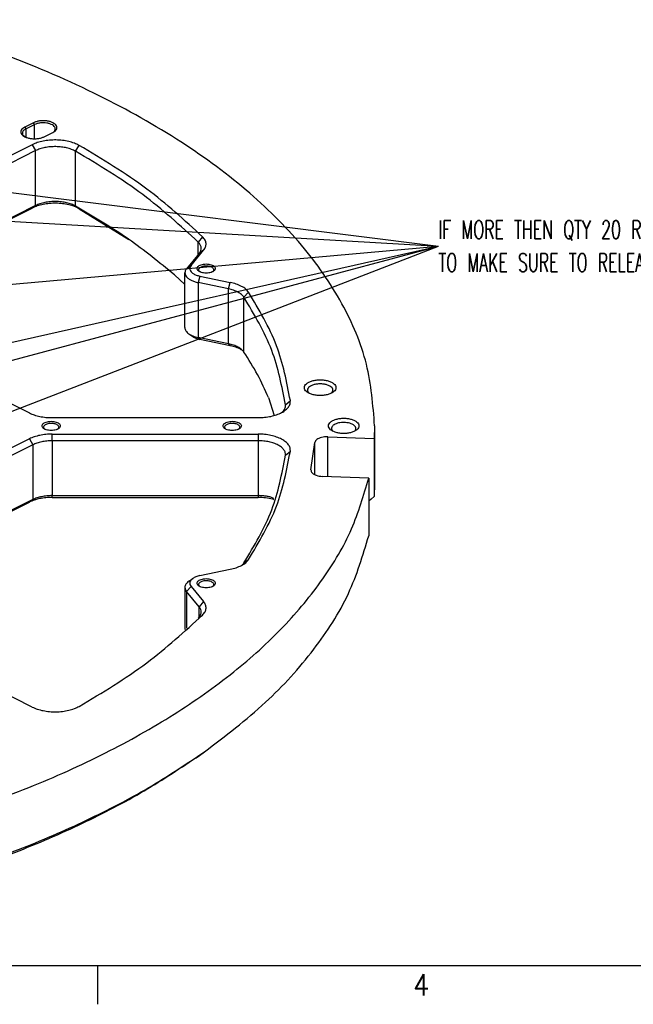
# Model space of a CAD drawing. Header units: inches. Extents: x -343 to 520, y -275 to 283.
# Tile 21 of 42: x -31 to 70, y -275 to -114. Entities that reach past the tile are written whole.
import ezdxf

# ---------------------------------------------------------------- set-up
doc = ezdxf.new("R2010")
doc.units = ezdxf.units.IN
doc.layers.add('1', color=7, linetype='Continuous')
doc.styles.add('CONVERTER_11', font='txt.shx', dxfattribs={"width": 0.9})
doc.styles.add('CONVERTER_12', font='txt.shx', dxfattribs={"width": 0.63})
doc.dimstyles.get("Standard").update_dxf_attribs({"dimtxt": 0.18, "dimasz": 0.18, "dimexe": 0.18, "dimexo": 0.0625, "dimgap": 0.09, "dimtad": 0, "dimtih": 1, "dimtoh": 1, "dimdec": 4, "dimzin": 0, "dimdsep": 46, "dimtxsty": 'Standard', "dimcen": 0.09, "dimadec": 0, "dimazin": 0, "dimtfac": 1, "dimtdec": 4, "dimtofl": 0, "dimtmove": 0, "dimatfit": 3, "dimfxl": 1, "dimtolj": 1, "dimtzin": 0, "dimarcsym": 0})

# ---------------------------------------------------------------- blocks, each defined once
blk = doc.blocks.new('probecard_stiffener_1__147', base_point=(-277.25, -266.58))
at = {"color": 7, "linetype": 'Continuous'}
for p, q in [((-28.51, -130.72), (-29.92, -131.43)), ((-29.74, -131.73), (-28.33, -131.03)), ((-26.74, -133.02), (-25.32, -132.31)), ((-29.91, -133.02), (-30.18, -132.82)), ((-28.71, -134.32), (-52.64, -146.29)), ((-28.15, -135.3), (-52.08, -147.27)), ((-28.15, -144.31), (-48.01, -154.24)), ((-47.94, -154.33), (-28.71, -144.72)), ((-21, -144.83), (-12.83, -149.91)), ((-2.62, -154.14), (-0.55, -151.64)), ((-1.29, -152.18), (-3.36, -154.68)), ((-1.25, -155.14), (-1.23, -155.16)), ((0.98, -155.16), (1.02, -155.12)), ((-5.34, -155.68), (-3.63, -157.27)), ((-3.63, -164.35), (-3.63, -155.35)), ((-1.16, -155.9), (3.83, -156.93)), ((3.53, -158), (-1.47, -156.96)), ((-2.98, -165.36), (-2.33, -165.83)), ((3.53, -167), (-1.47, -165.97)), ((3.83, -167.33), (-1.16, -166.29)), ((5.59, -167.92), (5.76, -168.02)), ((10.13, -175.84), (11.07, -178.78)), ((16.66, -175.04), (16.78, -175.14)), ((-33.35, -176.28), (-29.18, -178.36)), ((-25.44, -179.13), (8.41, -179.13)), ((12.37, -178.24), (12.38, -178.24)), ((-26.73, -180.97), (-26.71, -180.99)), ((-24.49, -180.99), (-24.45, -180.95)), ((3.02, -180.97), (3.04, -180.99)), ((5.26, -180.99), (5.3, -180.95)), ((27.55, -180.48), (27.49, -182.55)), ((27.55, -180.48), (27.55, -190.01)), ((-29.18, -182.61), (-34.54, -185.29)), ((-25.44, -181.83), (8.41, -181.83)), ((19.85, -182.29), (27.49, -182.55)), ((20.62, -181.3), (20.72, -181.38)), ((27.49, -182.55), (27.49, -192.08)), ((-28.62, -183.59), (-33.98, -186.27)), ((8.41, -182.93), (-25.44, -182.93)), ((17.09, -187.7), (17.72, -183.21)), ((26.59, -189.04), (18.94, -188.77)), ((26.59, -189.04), (26.59, -198.56)), ((27.55, -190.01), (27.49, -192.08)), ((-25.44, -191.93), (8.41, -191.93)), ((-25.44, -192.23), (8.41, -192.23)), ((10.77, -192.27), (11, -192.34)), ((27.49, -192.08), (26.99, -192.49)), ((-34.54, -195.68), (-29.18, -193)), ((-28.62, -192.59), (-33.98, -195.27)), ((10.81, -192.51), (10.94, -192.55)), ((26.99, -192.49), (26.59, -192.83)), ((5.77, -203.35), (5.77, -203.34)), ((-1.16, -205.07), (3.83, -204.03)), ((-2.98, -206), (-2.33, -205.54)), ((-2.62, -206.83), (-0.55, -209.33)), ((-1.25, -206.8), (-1.23, -206.82)), ((0.98, -206.82), (1.02, -206.78)), ((-3.63, -207.01), (-3.63, -213.92)), ((-1.29, -210.17), (-3.36, -207.68)), ((-28.71, -226.64), (-52.64, -214.68)), ((-1.23, -234.58), (-0.42, -234))]:
    blk.add_line(p, q, dxfattribs=at)
at = {"color": 1, "linetype": 'Continuous'}
for p, q in [((-28.33, -131.03), (-28.51, -130.72)), ((-29.92, -131.43), (-29.74, -131.73)), ((-29.74, -131.73), (-29.74, -133.08)), ((-28.33, -133.35), (-28.33, -131.03)), ((-28.71, -134.32), (-28.15, -135.3)), ((-28.15, -144.31), (-28.15, -135.3)), ((-21.6, -135.4), (-21, -134.44)), ((-21.6, -144.41), (-21.6, -135.4)), ((-28.15, -144.31), (-28.71, -144.72)), ((-21, -144.83), (-21.6, -144.41)), ((-0.71, -149.44), (-1.43, -150.31)), ((-1.43, -152.34), (-1.43, -150.31)), ((-0.55, -151.64), (-1.29, -152.18)), ((-3.36, -154.68), (-2.62, -154.14)), ((-1.16, -155.9), (-1.47, -156.96)), ((-1.47, -156.96), (-1.47, -165.97)), ((3.53, -158), (3.83, -156.93)), ((3.53, -167), (3.53, -158)), ((6.83, -158.54), (6.07, -159.36)), ((6.07, -168.37), (6.07, -159.36)), ((-1.16, -166.29), (-1.47, -165.97)), ((3.53, -167), (3.83, -167.33)), ((12.9, -177.04), (13.7, -176.33)), ((12.9, -177.28), (12.9, -177.04)), ((-29.18, -182.61), (-28.62, -183.59)), ((-25.44, -182.93), (-25.44, -181.83)), ((8.41, -181.83), (8.41, -182.93)), ((19.85, -188.8), (19.85, -182.29)), ((-28.62, -183.59), (-28.62, -192.59)), ((-25.44, -182.93), (-25.44, -191.93)), ((8.41, -182.93), (8.41, -191.93)), ((17.72, -188.47), (17.72, -183.21)), ((12.9, -185.31), (13.7, -184.64)), ((-25.44, -192.23), (-25.44, -191.93)), ((8.41, -191.93), (8.41, -192.23)), ((-28.62, -192.59), (-29.18, -193)), ((6.07, -202.99), (6.83, -202.42)), ((-3.36, -207.68), (-2.62, -206.83)), ((-3.36, -207.68), (-3.36, -213.7)), ((-0.55, -209.33), (-1.29, -210.17)), ((-1.43, -212.04), (-0.71, -211.53)), ((-1.29, -211.89), (-1.29, -210.17))]:
    blk.add_line(p, q, dxfattribs=at)
at = {"color": 7, "linetype": 'Continuous'}
for points, knots in [([(27.55, -180.48), (27.28, -177.07), (26.72, -170.08), (22.35, -159.95), (15.58, -150.29), (6.3, -141.23), (-5.23, -132.9), (-18.85, -125.44), (-34.28, -118.86), (-45.37, -115.52), (-51.09, -113.8)], [0, 0, 0, 0, 10.209693, 20.93481, 32.590174, 45.44424, 59.624999, 75.146521, 91.936058, 109.855768, 109.855768, 109.855768, 109.855768]), ([(-25.32, -132.31), (-25.2, -132.24), (-24.97, -132.11), (-24.73, -131.84), (-24.64, -131.52), (-24.73, -131.2), (-24.97, -130.92), (-25.34, -130.7), (-25.8, -130.52), (-26.34, -130.42), (-26.92, -130.38), (-27.49, -130.42), (-28.03, -130.52), (-28.35, -130.66), (-28.51, -130.72)], [0, 0, 0, 0, 0.426779, 0.779119, 1.080215, 1.38131, 1.733651, 2.16043, 2.65954, 3.213713, 3.797316, 4.380919, 4.935092, 5.434202, 5.434202, 5.434202, 5.434202]), ([(-25.07, -132.12), (-25.01, -132.03), (-24.9, -131.87), (-24.92, -131.56), (-25.1, -131.28), (-25.41, -131.06), (-25.82, -130.88), (-26.31, -130.77), (-26.84, -130.72), (-27.37, -130.75), (-27.88, -130.84), (-28.19, -130.97), (-28.33, -131.03)], [0, 0, 0, 0, 0.299083, 0.573266, 0.879977, 1.254902, 1.70319, 2.21059, 2.752251, 3.298322, 3.818354, 4.285577, 4.285577, 4.285577, 4.285577]), ([(-29.92, -131.43), (-30.05, -131.5), (-30.27, -131.63), (-30.52, -131.91), (-30.61, -132.22), (-30.52, -132.54), (-30.27, -132.82), (-29.91, -133.04), (-29.44, -133.22), (-28.9, -133.32), (-28.33, -133.36), (-27.76, -133.32), (-27.22, -133.22), (-26.89, -133.08), (-26.74, -133.02)], [0, 0, 0, 0, 0.426779, 0.779119, 1.080215, 1.38131, 1.733651, 2.16043, 2.65954, 3.213713, 3.797316, 4.380919, 4.935092, 5.434202, 5.434202, 5.434202, 5.434202]), ([(-29.74, -131.73), (-29.83, -131.78), (-29.99, -131.87), (-30.18, -132.04), (-30.3, -132.23), (-30.34, -132.44), (-30.3, -132.65), (-30.22, -132.76), (-30.18, -132.82)], [0, 0, 0, 0, 0.291252, 0.54433, 0.763748, 0.962587, 1.161427, 1.380845, 1.380845, 1.380845, 1.380845]), ([(-21, -134.44), (-21.26, -134.31), (-21.81, -134.04), (-22.74, -133.78), (-23.75, -133.6), (-24.81, -133.53), (-25.87, -133.57), (-26.9, -133.71), (-27.86, -133.95), (-28.44, -134.2), (-28.71, -134.32)], [0, 0, 0, 0, 0.873813, 1.839675, 2.873347, 3.944835, 5.021251, 6.06934, 7.057983, 7.960915, 7.960915, 7.960915, 7.960915]), ([(-21.6, -135.4), (-21.82, -135.29), (-22.29, -135.06), (-23.07, -134.83), (-23.93, -134.69), (-24.83, -134.63), (-25.74, -134.66), (-26.61, -134.78), (-27.42, -134.98), (-27.91, -135.2), (-28.15, -135.3)], [0, 0, 0, 0, 0.741917, 1.561988, 2.439634, 3.349388, 4.263326, 5.153213, 5.992627, 6.759268, 6.759268, 6.759268, 6.759268]), ([(-1.43, -150.31), (-4.38, -147.61), (-10.59, -141.95), (-17.82, -137.65), (-21.6, -135.4)], [0, 0, 0, 0, 11.984225, 25.14435, 25.14435, 25.14435, 25.14435]), ([(-0.71, -149.44), (-3.69, -146.73), (-9.93, -141.03), (-17.2, -136.7), (-21, -134.44)], [0, 0, 0, 0, 12.053699, 25.290114, 25.290114, 25.290114, 25.290114]), ([(-21.6, -144.41), (-21.82, -144.29), (-22.29, -144.06), (-23.07, -143.84), (-23.93, -143.69), (-24.83, -143.63), (-25.74, -143.67), (-26.61, -143.79), (-27.42, -143.99), (-27.91, -144.2), (-28.15, -144.31)], [0, 0, 0, 0, 0.741917, 1.561988, 2.439634, 3.349388, 4.263326, 5.153213, 5.992627, 6.759268, 6.759268, 6.759268, 6.759268]), ([(-21, -144.83), (-21.26, -144.7), (-21.81, -144.43), (-22.74, -144.17), (-23.75, -143.99), (-24.81, -143.92), (-25.87, -143.96), (-26.9, -144.11), (-27.86, -144.34), (-28.44, -144.6), (-28.71, -144.72)], [0, 0, 0, 0, 0.873813, 1.839675, 2.873347, 3.944835, 5.021251, 6.06934, 7.057983, 7.960915, 7.960915, 7.960915, 7.960915]), ([(-5.34, -155.68), (-7.81, -153.67), (-12.95, -149.5), (-18.65, -146.14), (-21.6, -144.41)], [0, 0, 0, 0, 9.555615, 19.812391, 19.812391, 19.812391, 19.812391]), ([(-1.29, -152.18), (-1.19, -152.03), (-0.99, -151.75), (-0.92, -151.23), (-1.07, -150.72), (-1.3, -150.46), (-1.43, -150.31)], [0, 0, 0, 0, 0.53504, 1.019541, 1.514722, 2.076651, 2.076651, 2.076651, 2.076651]), ([(-0.55, -151.64), (-0.43, -151.47), (-0.2, -151.14), (-0.11, -150.53), (-0.29, -149.93), (-0.56, -149.61), (-0.71, -149.44)], [0, 0, 0, 0, 0.630158, 1.200793, 1.784006, 2.445833, 2.445833, 2.445833, 2.445833]), ([(-3.36, -154.68), (-3.44, -154.78), (-3.58, -154.98), (-3.61, -155.23), (-3.63, -155.35)], [0, 0, 0, 0, 0.3839821, 0.7319515, 0.7319515, 0.7319515, 0.7319515]), ([(-2.62, -154.14), (-2.69, -154.25), (-2.84, -154.45), (-2.83, -154.85), (-2.62, -155.21), (-2.25, -155.51), (-1.75, -155.75), (-1.37, -155.85), (-1.16, -155.9)], [0, 0, 0, 0, 0.386212, 0.738633, 1.124845, 1.591053, 2.14828, 2.783615, 2.783615, 2.783615, 2.783615]), ([(1.37, -154.65), (1.36, -154.58), (1.33, -154.42), (1.12, -154.22), (0.84, -154.07), (0.49, -153.96), (0.08, -153.9), (-0.34, -153.9), (-0.74, -153.96), (-1.1, -154.07), (-1.38, -154.22), (-1.57, -154.42), (-1.65, -154.65), (-1.57, -154.89), (-1.38, -155.08), (-1.1, -155.24), (-0.74, -155.35), (-0.34, -155.41), (0.08, -155.41), (0.49, -155.35), (0.84, -155.24), (1.12, -155.08), (1.33, -154.89), (1.36, -154.73), (1.37, -154.65)], [0, 0, 0, 0, 0.219862, 0.48285, 0.805647, 1.182902, 1.596944, 2.023888, 2.43793, 2.815186, 3.137982, 3.400971, 3.620832, 3.840694, 4.103682, 4.426479, 4.803735, 5.217776, 5.644721, 6.058762, 6.436018, 6.758815, 7.021803, 7.241665, 7.241665, 7.241665, 7.241665]), ([(1.02, -155.12), (1.06, -155.06), (1.13, -154.96), (1.12, -154.75), (1, -154.58), (0.79, -154.43), (0.52, -154.32), (0.2, -154.26), (-0.15, -154.24), (-0.5, -154.26), (-0.81, -154.34), (-1.08, -154.45), (-1.27, -154.6), (-1.38, -154.78), (-1.38, -154.99), (-1.3, -155.09), (-1.25, -155.14)], [0, 0, 0, 0, 0.195366, 0.373371, 0.574024, 0.821357, 1.117637, 1.451761, 1.805553, 2.157801, 2.487515, 2.777254, 3.01736, 3.212727, 3.390731, 3.591385, 3.591385, 3.591385, 3.591385]), ([(-3.63, -155.35), (-3.61, -155.46), (-3.58, -155.71), (-3.36, -156.04), (-3.03, -156.34), (-2.59, -156.6), (-2.06, -156.82), (-1.67, -156.91), (-1.47, -156.96)], [0, 0, 0, 0, 0.347969, 0.73195, 1.174835, 1.684526, 2.25782, 2.88416, 2.88416, 2.88416, 2.88416]), ([(6.07, -159.36), (5.95, -159.21), (5.67, -158.88), (5.07, -158.51), (4.35, -158.2), (3.81, -158.06), (3.53, -158)], [0, 0, 0, 0, 0.592498, 1.285635, 2.077747, 2.952684, 2.952684, 2.952684, 2.952684]), ([(6.83, -158.54), (6.68, -158.36), (6.36, -157.97), (5.66, -157.54), (4.8, -157.17), (4.17, -157.01), (3.83, -156.93)], [0, 0, 0, 0, 0.697831, 1.514192, 2.447124, 3.477606, 3.477606, 3.477606, 3.477606]), ([(12.9, -177.04), (12.31, -174), (11.1, -167.7), (7.78, -162.2), (6.07, -159.36)], [0, 0, 0, 0, 9.231085, 19.083891, 19.083891, 19.083891, 19.083891]), ([(13.7, -176.33), (13.11, -173.26), (11.88, -166.93), (8.55, -161.4), (6.83, -158.54)], [0, 0, 0, 0, 9.284599, 19.194522, 19.194522, 19.194522, 19.194522]), ([(-3.63, -164.35), (-3.62, -164.44), (-3.6, -164.63), (-3.46, -164.9), (-3.26, -165.15), (-3.08, -165.29), (-2.98, -165.36)], [0, 0, 0, 0, 0.27138, 0.560733, 0.881569, 1.241391, 1.241391, 1.241391, 1.241391]), ([(-2.98, -165.36), (-2.88, -165.43), (-2.67, -165.57), (-2.3, -165.73), (-1.9, -165.87), (-1.61, -165.94), (-1.47, -165.97)], [0, 0, 0, 0, 0.365056, 0.76338, 1.191717, 1.645312, 1.645312, 1.645312, 1.645312]), ([(-2.33, -165.83), (-2.25, -165.88), (-2.09, -165.98), (-1.81, -166.11), (-1.49, -166.22), (-1.27, -166.27), (-1.16, -166.29)], [0, 0, 0, 0, 0.281615, 0.588893, 0.919325, 1.269241, 1.269241, 1.269241, 1.269241]), ([(6.07, -168.37), (5.95, -168.22), (5.67, -167.89), (5.07, -167.52), (4.35, -167.2), (3.81, -167.07), (3.53, -167)], [0, 0, 0, 0, 0.592498, 1.285635, 2.077747, 2.952684, 2.952684, 2.952684, 2.952684]), ([(5.59, -167.92), (5.32, -167.8), (4.75, -167.54), (4.15, -167.4), (3.83, -167.33)], [0, 0, 0, 0, 0.887, 1.85908, 1.85908, 1.85908, 1.85908]), ([(10.13, -175.84), (9.56, -174.57), (8.38, -171.98), (6.85, -169.59), (6.07, -168.37)], [0, 0, 0, 0, 4.179835, 8.509689, 8.509689, 8.509689, 8.509689]), ([(21.2, -174.21), (21.18, -174.09), (21.14, -173.84), (20.84, -173.52), (20.42, -173.26), (19.89, -173.06), (19.27, -172.94), (18.6, -172.89), (17.94, -172.94), (17.32, -173.06), (16.78, -173.26), (16.36, -173.52), (16.08, -173.84), (15.97, -174.21), (16.08, -174.58), (16.36, -174.9), (16.78, -175.16), (17.32, -175.36), (17.94, -175.48), (18.6, -175.52), (19.27, -175.48), (19.89, -175.36), (20.42, -175.16), (20.84, -174.9), (21.14, -174.58), (21.18, -174.33), (21.2, -174.21)], [0, 0, 0, 0, 0.347933, 0.755081, 1.248249, 1.824997, 2.465375, 3.139761, 3.814147, 4.454525, 5.031273, 5.524441, 5.931589, 6.279522, 6.627455, 7.034603, 7.52777, 8.104519, 8.744897, 9.419283, 10.093668, 10.734046, 11.310795, 11.803963, 12.211111, 12.559044, 12.559044, 12.559044, 12.559044]), ([(20.54, -175.04), (20.6, -174.95), (20.72, -174.78), (20.7, -174.44), (20.49, -174.15), (20.15, -173.91), (19.7, -173.73), (19.17, -173.62), (18.6, -173.58), (18.03, -173.62), (17.5, -173.73), (17.05, -173.91), (16.71, -174.15), (16.51, -174.44), (16.48, -174.78), (16.6, -174.95), (16.66, -175.04)], [0, 0, 0, 0, 0.319854, 0.61376, 0.945452, 1.352852, 1.839777, 2.388939, 2.971741, 3.554542, 4.103705, 4.590631, 4.998031, 5.329723, 5.623629, 5.943483, 5.943483, 5.943483, 5.943483]), ([(8.41, -179.13), (8.77, -179.12), (9.47, -179.1), (10.49, -178.94), (11.43, -178.68), (12.25, -178.34), (12.91, -177.92), (13.4, -177.43), (13.7, -176.89), (13.7, -176.51), (13.7, -176.33)], [0, 0, 0, 0, 1.074312, 2.115526, 3.093055, 3.98161, 4.76471, 5.439697, 6.02489, 6.565565, 6.565565, 6.565565, 6.565565]), ([(12.38, -178.24), (12.47, -178.14), (12.64, -177.97), (12.81, -177.67), (12.91, -177.36), (12.91, -177.15), (12.9, -177.04)], [0, 0, 0, 0, 0.378409, 0.72164, 1.040196, 1.349116, 1.349116, 1.349116, 1.349116]), ([(-29.18, -178.36), (-28.92, -178.48), (-28.36, -178.72), (-27.45, -178.95), (-26.46, -179.11), (-25.78, -179.12), (-25.44, -179.13)], [0, 0, 0, 0, 0.868131, 1.81659, 2.822204, 3.857436, 3.857436, 3.857436, 3.857436]), ([(24.97, -180.48), (24.95, -180.37), (24.91, -180.13), (24.62, -179.83), (24.22, -179.57), (23.7, -179.38), (23.11, -179.26), (22.47, -179.22), (21.83, -179.26), (21.24, -179.38), (20.72, -179.57), (20.31, -179.83), (20.04, -180.13), (19.94, -180.48), (20.04, -180.84), (20.31, -181.14), (20.72, -181.4), (21.24, -181.59), (21.83, -181.71), (22.47, -181.75), (23.11, -181.71), (23.7, -181.59), (24.22, -181.4), (24.62, -181.14), (24.91, -180.84), (24.95, -180.6), (24.97, -180.48)], [0, 0, 0, 0, 0.334551, 0.726039, 1.200239, 1.754805, 2.370553, 3.019001, 3.667449, 4.283197, 4.837763, 5.311962, 5.703451, 6.038002, 6.372553, 6.764041, 7.238241, 7.792807, 8.408555, 9.057003, 9.70545, 10.321198, 10.875764, 11.349964, 11.741453, 12.076003, 12.076003, 12.076003, 12.076003]), ([(-24.1, -180.48), (-24.11, -180.41), (-24.14, -180.25), (-24.35, -180.06), (-24.63, -179.9), (-24.99, -179.79), (-25.39, -179.73), (-25.81, -179.73), (-26.21, -179.79), (-26.57, -179.9), (-26.85, -180.06), (-27.05, -180.25), (-27.12, -180.48), (-27.05, -180.72), (-26.85, -180.91), (-26.57, -181.07), (-26.21, -181.18), (-25.81, -181.24), (-25.39, -181.24), (-24.99, -181.18), (-24.63, -181.07), (-24.35, -180.91), (-24.14, -180.72), (-24.11, -180.56), (-24.1, -180.48)], [0, 0, 0, 0, 0.219862, 0.48285, 0.805647, 1.182902, 1.596944, 2.023888, 2.43793, 2.815186, 3.137982, 3.400971, 3.620832, 3.840694, 4.103682, 4.426479, 4.803735, 5.217776, 5.644721, 6.058762, 6.436018, 6.758815, 7.021803, 7.241665, 7.241665, 7.241665, 7.241665]), ([(-24.45, -180.95), (-24.41, -180.89), (-24.34, -180.79), (-24.35, -180.58), (-24.48, -180.41), (-24.68, -180.26), (-24.96, -180.16), (-25.28, -180.09), (-25.63, -180.07), (-25.97, -180.1), (-26.29, -180.17), (-26.55, -180.28), (-26.75, -180.43), (-26.86, -180.61), (-26.85, -180.82), (-26.77, -180.92), (-26.73, -180.97)], [0, 0, 0, 0, 0.195366, 0.373371, 0.574024, 0.821357, 1.117637, 1.451761, 1.805553, 2.157801, 2.487515, 2.777254, 3.01736, 3.212727, 3.390731, 3.591385, 3.591385, 3.591385, 3.591385]), ([(5.65, -180.48), (5.64, -180.41), (5.61, -180.25), (5.4, -180.06), (5.12, -179.9), (4.76, -179.79), (4.36, -179.73), (3.94, -179.73), (3.54, -179.79), (3.18, -179.9), (2.9, -180.06), (2.7, -180.25), (2.63, -180.48), (2.7, -180.72), (2.9, -180.91), (3.18, -181.07), (3.54, -181.18), (3.94, -181.24), (4.36, -181.24), (4.76, -181.18), (5.12, -181.07), (5.4, -180.91), (5.61, -180.72), (5.64, -180.56), (5.65, -180.48)], [0, 0, 0, 0, 0.219862, 0.48285, 0.805647, 1.182902, 1.596944, 2.023888, 2.43793, 2.815186, 3.137982, 3.400971, 3.620832, 3.840694, 4.103682, 4.426479, 4.803735, 5.217776, 5.644721, 6.058762, 6.436018, 6.758815, 7.021803, 7.241665, 7.241665, 7.241665, 7.241665]), ([(5.3, -180.95), (5.34, -180.89), (5.41, -180.79), (5.4, -180.58), (5.27, -180.41), (5.07, -180.26), (4.79, -180.16), (4.47, -180.09), (4.12, -180.07), (3.78, -180.1), (3.46, -180.17), (3.2, -180.28), (3, -180.43), (2.89, -180.61), (2.9, -180.82), (2.98, -180.92), (3.02, -180.97)], [0, 0, 0, 0, 0.195366, 0.37337, 0.574024, 0.821357, 1.117637, 1.451761, 1.805553, 2.1578, 2.487514, 2.777253, 3.017359, 3.212725, 3.39073, 3.591383, 3.591383, 3.591383, 3.591383]), ([(23.24, -179.99), (23.08, -179.97), (22.78, -179.92), (22.31, -179.91), (21.86, -179.96), (21.44, -180.05), (21.07, -180.19), (20.77, -180.37), (20.56, -180.59), (20.46, -180.83), (20.48, -181.09), (20.57, -181.23), (20.62, -181.3)], [0, 0, 0, 0, 0.456975, 0.926853, 1.390245, 1.828405, 2.225269, 2.569944, 2.86032, 3.108453, 3.344071, 3.60383, 3.60383, 3.60383, 3.60383]), ([(24.32, -181.3), (24.37, -181.22), (24.48, -181.07), (24.47, -180.77), (24.32, -180.51), (24.05, -180.28), (23.67, -180.1), (23.39, -180.03), (23.24, -179.99)], [0, 0, 0, 0, 0.286082, 0.547134, 0.833217, 1.178555, 1.591314, 2.061931, 2.061931, 2.061931, 2.061931]), ([(-25.44, -181.83), (-25.78, -181.84), (-26.46, -181.86), (-27.45, -182.02), (-28.36, -182.25), (-28.92, -182.49), (-29.18, -182.61)], [0, 0, 0, 0, 1.035232, 2.040846, 2.989306, 3.857436, 3.857436, 3.857436, 3.857436]), ([(13.7, -184.64), (13.7, -184.46), (13.7, -184.08), (13.4, -183.54), (12.91, -183.05), (12.25, -182.63), (11.43, -182.29), (10.49, -182.03), (9.47, -181.87), (8.77, -181.84), (8.41, -181.83)], [0, 0, 0, 0, 0.540675, 1.125868, 1.800855, 2.583955, 3.47251, 4.450039, 5.491253, 6.565565, 6.565565, 6.565565, 6.565565]), ([(19.85, -182.29), (19.68, -182.29), (19.34, -182.29), (18.85, -182.37), (18.41, -182.51), (18.07, -182.7), (17.81, -182.93), (17.74, -183.12), (17.72, -183.21)], [0, 0, 0, 0, 0.521374, 1.02338, 1.481978, 1.879361, 2.209288, 2.485466, 2.485466, 2.485466, 2.485466]), ([(-25.44, -182.93), (-25.73, -182.94), (-26.31, -182.95), (-27.14, -183.08), (-27.92, -183.28), (-28.39, -183.49), (-28.62, -183.59)], [0, 0, 0, 0, 0.87897, 1.732794, 2.53809, 3.275182, 3.275182, 3.275182, 3.275182]), ([(12.9, -185.31), (12.9, -185.16), (12.9, -184.83), (12.64, -184.37), (12.23, -183.96), (11.67, -183.6), (10.98, -183.31), (10.18, -183.09), (9.31, -182.95), (8.71, -182.94), (8.41, -182.93)], [0, 0, 0, 0, 0.459064, 0.955926, 1.529028, 2.193924, 2.948358, 3.778335, 4.662384, 5.574536, 5.574536, 5.574536, 5.574536]), ([(6.07, -202.99), (7.78, -200.15), (11.1, -194.66), (12.31, -188.36), (12.9, -185.31)], [0, 0, 0, 0, 9.852805, 19.083891, 19.083891, 19.083891, 19.083891]), ([(6.83, -202.42), (8.55, -199.57), (11.88, -194.04), (13.11, -187.71), (13.7, -184.64)], [0, 0, 0, 0, 9.909923, 19.194522, 19.194522, 19.194522, 19.194522]), ([(-43.09, -244.79), (-38.46, -243.22), (-29.46, -240.16), (-16.85, -234.46), (-5.55, -228.16), (4.29, -221.24), (12.56, -213.81), (19.1, -205.93), (24.03, -197.73), (25.75, -191.87), (26.59, -189.04)], [0, 0, 0, 0, 14.663837, 28.502462, 41.442015, 53.441769, 64.503168, 74.680848, 84.094437, 92.936801, 92.936801, 92.936801, 92.936801]), ([(17.09, -187.7), (17.09, -187.79), (17.1, -187.98), (17.29, -188.24), (17.59, -188.45), (17.98, -188.62), (18.44, -188.73), (18.77, -188.76), (18.94, -188.77)], [0, 0, 0, 0, 0.262508, 0.560387, 0.921537, 1.349122, 1.830671, 2.344935, 2.344935, 2.344935, 2.344935]), ([(-25.44, -192.23), (-25.78, -192.24), (-26.46, -192.25), (-27.45, -192.41), (-28.36, -192.64), (-28.92, -192.89), (-29.18, -193)], [0, 0, 0, 0, 1.035232, 2.040846, 2.989306, 3.857436, 3.857436, 3.857436, 3.857436]), ([(-25.44, -191.93), (-25.73, -191.94), (-26.31, -191.96), (-27.14, -192.09), (-27.92, -192.29), (-28.39, -192.49), (-28.62, -192.59)], [0, 0, 0, 0, 0.87897, 1.732794, 2.53809, 3.275182, 3.275182, 3.275182, 3.275182]), ([(10.77, -192.27), (10.58, -192.22), (10.21, -192.11), (9.63, -192.01), (9.03, -191.95), (8.62, -191.94), (8.41, -191.93)], [0, 0, 0, 0, 0.567086, 1.159208, 1.768523, 2.386581, 2.386581, 2.386581, 2.386581]), ([(10.81, -192.51), (10.42, -192.43), (9.63, -192.26), (8.82, -192.24), (8.41, -192.23)], [0, 0, 0, 0, 1.183973, 2.418115, 2.418115, 2.418115, 2.418115]), ([(-0.42, -234), (3.03, -231.39), (9.61, -226.4), (17.58, -217.6), (23.59, -208.42), (25.61, -201.77), (26.59, -198.56)], [0, 0, 0, 0, 12.941905, 24.725346, 35.49074, 45.494239, 45.494239, 45.494239, 45.494239]), ([(3.83, -204.03), (4.17, -203.95), (4.8, -203.8), (5.66, -203.43), (6.36, -203), (6.68, -202.6), (6.83, -202.42)], [0, 0, 0, 0, 1.030482, 1.963414, 2.779775, 3.477606, 3.477606, 3.477606, 3.477606]), ([(5.77, -203.34), (5.83, -203.28), (5.94, -203.17), (6.03, -203.05), (6.07, -202.99)], [0, 0, 0, 0, 0.2360672, 0.457918, 0.457918, 0.457918, 0.457918]), ([(-1.16, -205.07), (-1.27, -205.09), (-1.49, -205.15), (-1.81, -205.25), (-2.09, -205.38), (-2.25, -205.49), (-2.33, -205.54)], [0, 0, 0, 0, 0.349916, 0.680347, 0.987625, 1.26924, 1.26924, 1.26924, 1.26924]), ([(-2.98, -206), (-3.08, -206.07), (-3.26, -206.21), (-3.46, -206.46), (-3.6, -206.73), (-3.62, -206.92), (-3.63, -207.01)], [0, 0, 0, 0, 0.359824, 0.680661, 0.970015, 1.241396, 1.241396, 1.241396, 1.241396]), ([(-2.33, -205.54), (-2.45, -205.63), (-2.66, -205.8), (-2.84, -206.15), (-2.83, -206.53), (-2.69, -206.73), (-2.62, -206.83)], [0, 0, 0, 0, 0.437645, 0.804083, 1.143552, 1.516593, 1.516593, 1.516593, 1.516593]), ([(1.37, -206.32), (1.36, -206.24), (1.33, -206.08), (1.12, -205.89), (0.84, -205.73), (0.49, -205.62), (0.08, -205.56), (-0.34, -205.56), (-0.74, -205.62), (-1.1, -205.73), (-1.38, -205.89), (-1.57, -206.08), (-1.65, -206.32), (-1.57, -206.55), (-1.38, -206.74), (-1.1, -206.9), (-0.74, -207.01), (-0.34, -207.07), (0.08, -207.07), (0.49, -207.01), (0.84, -206.9), (1.12, -206.74), (1.33, -206.55), (1.36, -206.39), (1.37, -206.32)], [0, 0, 0, 0, 0.219862, 0.48285, 0.805647, 1.182902, 1.596944, 2.023888, 2.43793, 2.815186, 3.137982, 3.400971, 3.620832, 3.840694, 4.103682, 4.426479, 4.803735, 5.217776, 5.644721, 6.058762, 6.436018, 6.758815, 7.021803, 7.241665, 7.241665, 7.241665, 7.241665]), ([(1.02, -206.78), (1.06, -206.73), (1.13, -206.62), (1.12, -206.42), (1, -206.24), (0.79, -206.1), (0.52, -205.99), (0.2, -205.92), (-0.15, -205.9), (-0.5, -205.93), (-0.81, -206), (-1.08, -206.11), (-1.27, -206.26), (-1.38, -206.44), (-1.38, -206.65), (-1.3, -206.75), (-1.25, -206.8)], [0, 0, 0, 0, 0.195366, 0.37337, 0.574023, 0.821356, 1.117635, 1.451758, 1.80555, 2.157797, 2.487511, 2.77725, 3.017356, 3.212723, 3.390727, 3.591379, 3.591379, 3.591379, 3.591379]), ([(-3.63, -207.01), (-3.61, -207.13), (-3.58, -207.37), (-3.44, -207.57), (-3.36, -207.68)], [0, 0, 0, 0, 0.347967, 0.7319463, 0.7319463, 0.7319463, 0.7319463]), ([(-0.71, -211.53), (-0.56, -211.36), (-0.29, -211.04), (-0.11, -210.44), (-0.2, -209.83), (-0.43, -209.5), (-0.55, -209.33)], [0, 0, 0, 0, 0.661827, 1.24504, 1.815675, 2.445833, 2.445833, 2.445833, 2.445833]), ([(-21, -226.53), (-17.2, -224.26), (-9.93, -219.94), (-3.69, -214.24), (-0.71, -211.53)], [0, 0, 0, 0, 13.236415, 25.290114, 25.290114, 25.290114, 25.290114]), ([(-1.43, -212.04), (-1.3, -211.9), (-1.07, -211.63), (-0.92, -211.12), (-0.99, -210.6), (-1.19, -210.32), (-1.29, -210.17)], [0, 0, 0, 0, 0.561929, 1.057109, 1.541611, 2.076651, 2.076651, 2.076651, 2.076651]), ([(-28.71, -226.64), (-28.44, -226.77), (-27.86, -227.02), (-26.9, -227.25), (-25.87, -227.4), (-24.81, -227.44), (-23.75, -227.37), (-22.74, -227.19), (-21.81, -226.93), (-21.26, -226.66), (-21, -226.53)], [0, 0, 0, 0, 0.902933, 1.891575, 2.939664, 4.01608, 5.087568, 6.12124, 7.087102, 7.960915, 7.960915, 7.960915, 7.960915]), ([(-43.09, -254.32), (-39.03, -252.95), (-31.12, -250.28), (-19.92, -245.41), (-9.64, -240.14), (-3.43, -236.01), (-0.42, -234)], [0, 0, 0, 0, 12.835537, 25.051653, 36.595598, 47.432618, 47.432618, 47.432618, 47.432618]), ([(-43.59, -254.75), (-39.56, -253.39), (-31.71, -250.74), (-20.59, -245.91), (-10.39, -240.67), (-4.22, -236.57), (-1.23, -234.58)], [0, 0, 0, 0, 12.740599, 24.866602, 36.325746, 47.083602, 47.083602, 47.083602, 47.083602])]:
    blk.add_open_spline(points, degree=3, knots=knots, dxfattribs=at)
blk = doc.blocks.new('probe_card_stiffener_E7018-24155__148', base_point=(-277.25, -266.58))
blk.add_blockref('probecard_stiffener_1__147', (-277.25, -266.58))
blk = doc.blocks.new('probe_card_stiffner_assy_E7018-64155__150', base_point=(-277.25, -266.58))
blk.add_blockref('probe_card_stiffener_E7018-24155__148', (-277.25, -266.58))
blk = doc.blocks.new('probe_card_assy__152', base_point=(-277.25, -266.58))
blk.add_blockref('probe_card_stiffner_assy_E7018-64155__150', (-277.25, -266.58))
blk = doc.blocks.new('gen2', base_point=(-124.85, -182))
blk.add_blockref('probe_card_assy__152', (-277.25, -266.58))
blk = doc.blocks.new('Drawing_Grid_Zones', base_point=(-248.72, -265.13))
at = {"layer": '1', "color": 4, "linetype": 'Continuous'}
blk.add_line((-18, -269.09), (-18, -275.44), dxfattribs=at)
at = {"layer": '1', "color": 4, "insert": (35.19, -272.26), "char_height": 3.5, "attachment_point": 5, "line_spacing_factor": 1.080432, "style": 'CONVERTER_11'}
blk.add_mtext('4', dxfattribs=at)
blk = doc.blocks.new('D_Size_Verigy_Frame', base_point=(-248.72, -265.13))
at = {"layer": '1', "color": 7, "linetype": 'Continuous'}
blk.add_line((-334.08, -269.09), (510.82, -269.09), dxfattribs=at)
at = {"layer": '1'}
blk.add_blockref('Drawing_Grid_Zones', (-248.72, -265.13), dxfattribs=at)
blk = doc.blocks.new('1')
for name, p in [('D_Size_Verigy_Frame', (-248.72, -265.13)), ('gen2', (-124.85, -182))]:
    blk.add_blockref(name, p)
at = {"layer": '1', "color": 1, "insert": (38.03, -155.17), "char_height": 3, "attachment_point": 7, "line_spacing_factor": 1.080432, "style": 'CONVERTER_12'}
blk.add_mtext('IF MORE THEN QTY 20 RF CABLES ARE INSTALLED, PLUNGERS (6x) MUST BE INSTALLED\\PTO MAKE SURE TO RELEASE THE RF CONNECTORS FROM THE POGO TOWER ', dxfattribs=at)
at = {"layer": '1', "color": 1, "linetype": 'Continuous', "has_arrowhead": 0}
for points in [[(-122.6, -130.83), (38.03, -150.97)], [(-65.28, -144.99), (38.03, -150.97)], [(-201.85, -172.34), (38.03, -150.97)], [(-178.97, -199.76), (38.03, -150.97)], [(-122.08, -212.92), (38.03, -150.97)], [(-41.85, -172.34), (38.03, -150.97)]]:
    blk.add_leader(points, dimstyle='Standard', dxfattribs=at)

msp = doc.modelspace()

# ---------------------------------------------------------------- block references
at = {"layer": '1'}
msp.add_blockref('1', (0, 0), dxfattribs=at)

doc.saveas('drawing.dxf')
